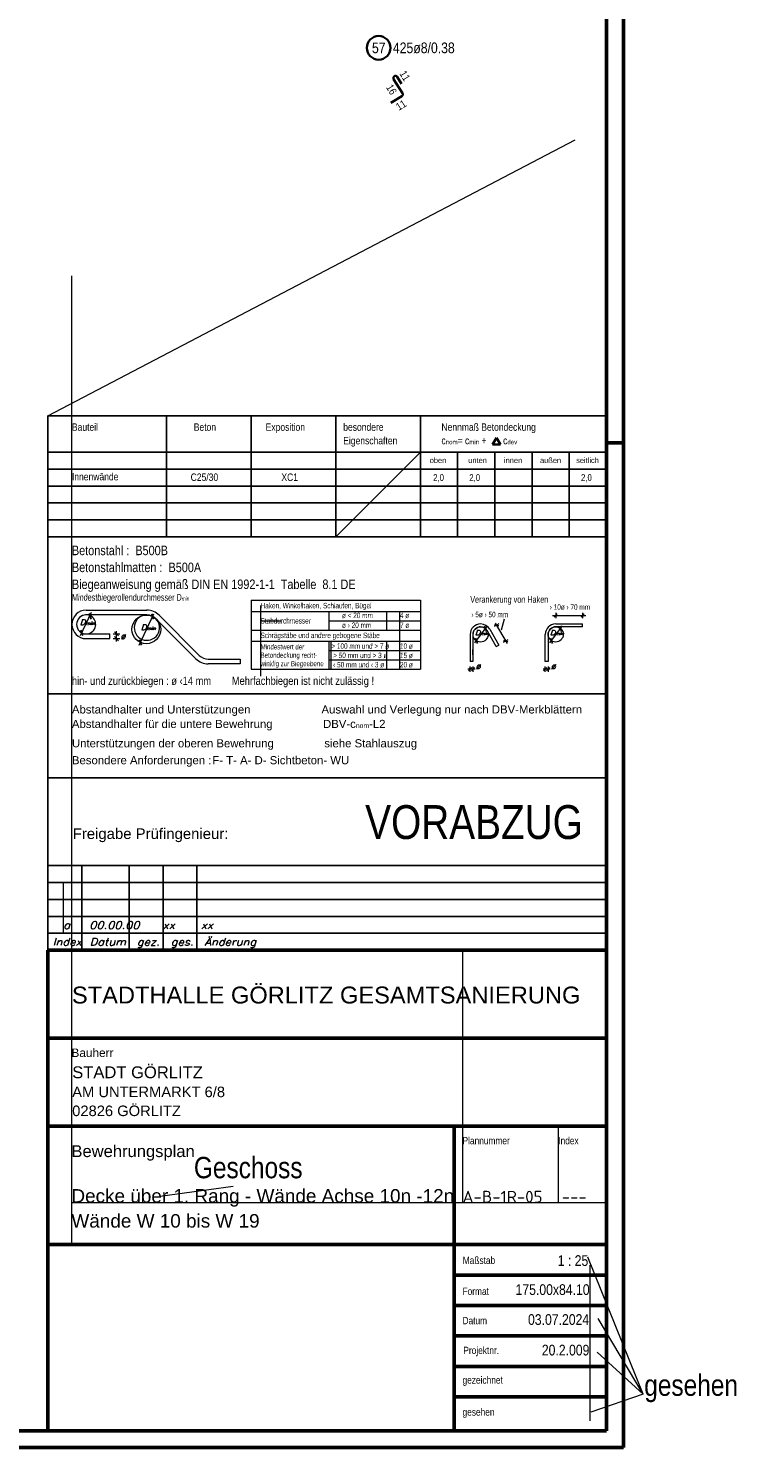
# Model space of a CAD drawing. Header units: millimetres. Extents: x -16 to 44.7, y 0 to 21.2.
# Tile 41 of 49: x 39.4 to 44.7, y 0 to 10.5. Entities that reach past the tile are written whole.
import ezdxf
from ezdxf.enums import TextEntityAlignment as Align

# ---------------------------------------------------------------- set-up
doc = ezdxf.new("R2010")
doc.units = ezdxf.units.MM
doc.styles.add('Arial', font='arial.ttf')
doc.styles.add('Arial Narrow', font='ARIALN.TTF')
doc.styles.add('isocp', font='isocp', dxfattribs={"width": 1.1})
doc.styles.add('Italic', font='Italic', dxfattribs={"width": 1.15})
doc.styles.add('msoutlook', font='msoutlook', dxfattribs={"width": 0.7, "oblique": 1.570796})

msp = doc.modelspace()

# ---------------------------------------------------------------- linework, layer by layer
at = {"color": 4, "linetype": 'Continuous', "lineweight": 50}
for p, q in [((43.75, 0), (43.75, 21.025)), ((43.625, 0.125), (43.625, 20.9)), ((43.75, 7.425), (43.625, 7.425)), ((39.5, 0.125), (39.5, 3.675)), ((39.5, 3.675), (43.625, 3.675)), ((43.625, 3.675), (43.625, 0.874998)), ((39.5, 3.025), (43.625, 3.025)), ((43.625, 2.5), (43.625, 2.375)), ((43.625, 2.375), (39.5, 2.375)), ((42.5, 2.375), (42.5, 0.125)), ((39.5, 1.5), (43.625, 1.5)), ((43.625, 1.275), (42.5, 1.275)), ((43.625, 1.05), (42.5, 1.05)), ((43.625, 0.874998), (43.625, 0.125)), ((43.625, 0.825), (42.5, 0.825)), ((43.625, 0.6), (42.5, 0.6)), ((43.625, 0.375), (42.5, 0.375)), ((0.5, 0.125), (43.625, 0.125)), ((43.625, 0.125), (39.5, 0.125)), ((0, 0), (43.75, 0))]:
    msp.add_line(p, q, dxfattribs=at)
at = {"color": 2, "linetype": 'Continuous', "lineweight": 35}
for p, q in [((42.052972, 10.111271), (42.117737, 10.006702)), ((42.111718, 10.077392), (42.080163, 10.128144)), ((42.112559, 9.984675), (42.032644, 9.935181)), ((42.782675, 7.412624), (42.811835, 7.460037)), ((42.811835, 7.460037), (42.840995, 7.412624)), ((42.840995, 7.412624), (42.782675, 7.412624))]:
    msp.add_line(p, q, dxfattribs=at)
at = {"color": 9, "linetype": 'Continuous', "lineweight": 0}
for p, q in [((39.5, 7.62394), (43.392784, 9.663061)), ((39.677374, 3.675), (39.677374, 8.657972)), ((41.625, 6.729534), (42.25, 7.354534)), ((41.069812, 6.222133), (41.069812, 6.178344)), ((41.069812, 6.178344), (41.069812, 6.040845)), ((41.069812, 6.109595), (41.220032, 6.109595)), ((42.099111, 5.752094), (42.099111, 6.178344)), ((41.069812, 6.040845), (41.069812, 5.698633)), ((41.592713, 5.752094), (41.592713, 5.958344)), ((39.612683, 4.175), (39.612683, 3.8)), ((39.677374, 1.5), (39.677374, 3.675)), ((42.561476, 3.675), (42.561476, 1.809992)), ((43.2684, 2.375), (43.2684, 1.809992)), ((40.867336, 1.928154), (40.330055, 1.855827)), ((39.67376, 1.809992), (43.625, 1.809992)), ((43.895274, 0.395894), (43.486448, 1.407274)), ((43.500917, 1.347878), (43.500917, 0.196686)), ((43.895274, 0.395894), (43.563625, 0.952785)), ((43.895274, 0.395894), (43.55505, 0.704103)), ((43.895274, 0.395894), (43.509209, 0.262769))]:
    msp.add_line(p, q, dxfattribs=at)
at = {"color": 3, "linetype": 'Continuous', "lineweight": 25}
for p, q in [((43.625, 7.62394), (43.625, 9.724149)), ((39.5, 6.729534), (39.5, 7.62394)), ((39.5, 7.62394), (43.625, 7.62394)), ((40.375, 7.62394), (40.375, 6.729534)), ((41, 7.62394), (41, 6.729534)), ((41.625, 7.62394), (41.625, 6.729534)), ((42.25, 7.62394), (42.25, 6.729534)), ((43.625, 7.62394), (43.625, 6.729534)), ((39.5, 7.354534), (43.625, 7.354534)), ((42.525, 7.354534), (42.525, 6.729534)), ((42.8, 7.354534), (42.8, 6.729534)), ((43.075, 7.354534), (43.075, 6.729534)), ((43.35, 7.354534), (43.35, 6.729534)), ((43.625, 7.354534), (43.625, 6.729534)), ((39.5, 7.229534), (43.625, 7.229534)), ((39.5, 7.104534), (43.625, 7.104534)), ((39.5, 6.979534), (43.625, 6.979534)), ((39.5, 6.854534), (43.625, 6.854534)), ((39.5, 6.729534), (39.5, 4.2325)), ((39.5, 6.729534), (43.625, 6.729534)), ((43.625, 4.2325), (43.625, 6.729534)), ((39.818356, 6.122062), (39.803844, 6.16193)), ((40.280743, 6.121627), (40.266232, 6.161495)), ((43.237474, 6.135493), (43.261474, 6.159493)), ((43.436437, 6.135493), (43.460437, 6.159493)), ((39.742755, 6.039348), (39.757266, 5.99948)), ((40.020728, 5.997101), (39.990729, 6.027101)), ((40.020728, 5.962101), (39.990729, 5.992101)), ((42.657697, 5.980251), (42.672209, 5.940384)), ((42.724194, 6.070193), (42.738704, 6.030325)), ((42.796672, 6.079964), (42.829406, 6.070994)), ((43.212091, 5.980251), (43.226602, 5.940384)), ((43.278588, 6.070193), (43.293098, 6.030325)), ((40.175647, 5.968969), (40.190157, 5.929102)), ((42.863227, 5.96316), (42.895961, 5.95419)), ((42.629778, 5.764094), (42.605778, 5.740095)), ((42.626778, 5.740095), (42.650777, 5.764094)), ((43.184171, 5.764094), (43.160171, 5.740095)), ((43.181171, 5.740095), (43.205171, 5.764094)), ((39.5, 5.569097), (43.625, 5.569097)), ((39.5, 4.949049), (43.625, 4.949049)), ((39.5, 3.675), (39.5, 4.3)), ((43.625, 4.3), (39.5, 4.3)), ((39.75, 3.675), (39.75, 4.3)), ((40.1, 3.675), (40.1, 4.3)), ((40.35, 3.675), (40.35, 4.3)), ((40.6, 3.675), (40.6, 4.3)), ((43.625, 3.675), (43.625, 4.3)), ((39.5, 4.175), (43.625, 4.175)), ((39.5, 4.05), (43.625, 4.05)), ((39.5, 3.925), (43.625, 3.925)), ((39.5, 3.8), (43.625, 3.8))]:
    msp.add_line(p, q, dxfattribs=at)
at = {"color": 5, "linetype": 'Continuous', "lineweight": 18}
for p, q in [((39.782686, 6.187101), (40.231124, 6.187101)), ((41, 6.260844), (41, 5.752094)), ((41, 6.260844), (42.25, 6.260844)), ((42.25, 6.260844), (42.25, 5.752094)), ((39.740499, 5.999928), (39.821167, 6.172922)), ((40.231124, 6.152101), (39.782686, 6.152101)), ((40.173998, 5.928206), (40.281991, 6.159797)), ((40.593375, 5.828683), (40.297415, 6.124642)), ((40.618124, 5.853431), (40.322163, 6.149391)), ((41, 6.178344), (42.25, 6.178344)), ((41.573675, 6.178344), (41.573675, 6.040845)), ((41.573675, 6.109595), (42.25, 6.109595)), ((42, 6.178344), (42, 6.040845)), ((42.830416, 6.085381), (42.795661, 6.065578)), ((42.803749, 6.091782), (42.889954, 5.940494)), ((42.849137, 6.042689), (42.871971, 6.123276)), ((43.227078, 6.147494), (43.472167, 6.147494)), ((43.249474, 6.167494), (43.249474, 6.127494)), ((43.249474, 6.085516), (43.448437, 6.085516)), ((43.448437, 6.167494), (43.448437, 6.127494)), ((43.448437, 6.064515), (43.448437, 6.085516)), ((39.782686, 6.012101), (39.957686, 6.012101)), ((39.782686, 5.977101), (39.957686, 5.977101)), ((39.957686, 5.977101), (39.957686, 6.012101)), ((39.980728, 6.012101), (40.030729, 6.012101)), ((39.980728, 5.977101), (40.030729, 5.977101)), ((40.005728, 5.957101), (40.005728, 6.032101)), ((41, 6.040845), (42.25, 6.040845)), ((42.61783, 6.008266), (42.61783, 5.809302)), ((42.63883, 6.008266), (42.63883, 5.809302)), ((42.652696, 5.945105), (42.745981, 6.071282)), ((42.810508, 5.91931), (42.743953, 6.036113)), ((42.762198, 6.04651), (42.828755, 5.929706)), ((43.172224, 5.809302), (43.172224, 6.008266)), ((43.193224, 6.008266), (43.193224, 5.809302)), ((43.207089, 5.945105), (43.300374, 6.071282)), ((43.448437, 6.064515), (43.249474, 6.064515)), ((41, 5.958344), (42.25, 5.958344)), ((41.573675, 5.958344), (41.573675, 5.752094)), ((41.573675, 5.889594), (42.25, 5.889594)), ((42, 5.958344), (42, 5.752094)), ((42.63883, 5.856291), (42.63883, 5.896291)), ((42.810508, 5.91931), (42.828755, 5.929706)), ((42.896971, 5.968577), (42.862217, 5.948773)), ((40.684415, 5.825973), (40.920252, 5.825973)), ((40.920252, 5.790973), (40.684415, 5.790973)), ((40.920252, 5.825973), (40.920252, 5.790973)), ((41.573675, 5.820844), (42.25, 5.820844)), ((42.617778, 5.732094), (42.617778, 5.772094)), ((42.63883, 5.809302), (42.61783, 5.809302)), ((42.638778, 5.772094), (42.638778, 5.732094)), ((43.172171, 5.732094), (43.172171, 5.772094)), ((43.193224, 5.809302), (43.172224, 5.809302)), ((43.193171, 5.772094), (43.193171, 5.732094)), ((41, 5.752094), (42.25, 5.752094)), ((42.654778, 5.752094), (42.601777, 5.752094)), ((43.209171, 5.752094), (43.156171, 5.752094))]:
    msp.add_line(p, q, dxfattribs=at)
at = {"color": 2, "linetype": 'Continuous', "lineweight": 35}
msp.add_circle((41.942507, 10.342254), 0.0875, dxfattribs=at)
at = {"color": 5, "linetype": 'Continuous', "lineweight": 18}
for centre, radius in [((40.226499, 6.045331), 0.10625), ((42.69508, 6.008266), 0.056035), ((43.249474, 6.008266), 0.056034)]:
    msp.add_circle(centre, radius, dxfattribs=at)
at = {"color": 2, "linetype": 'Continuous', "lineweight": 35}
for centre, start, end in [((42.066575, 10.119696), 31.8718268, 211.7718268), ((42.104134, 9.998278), 301.7718268, 31.7718268)]:
    msp.add_arc(centre, 0.016, start, end, dxfattribs=at)
at = {"color": 5, "linetype": 'Continuous', "lineweight": 18}
for centre, radius, start, end in [((39.782686, 6.082414), 0.105313, 90, 270), ((40.231124, 6.058351), 0.12875, 45, 90), ((39.782686, 6.082414), 0.070312, 90, 180), ((39.782686, 6.082414), 0.070312, 180, 270), ((39.782686, 6.082414), 0.070312, 270, 119.6747369), ((40.231124, 6.058351), 0.09375, 44.9997839, 90), ((42.69508, 6.008266), 0.07725, 90, 180), ((42.69508, 6.008266), 0.07725, 29.6747344, 90), ((43.249474, 6.008266), 0.07725, 90, 180), ((42.69508, 6.008266), 0.05625, 90, 180), ((42.69508, 6.008266), 0.05625, 29.674636, 90), ((43.249474, 6.008266), 0.05625, 90, 180), ((40.684415, 5.919723), 0.12875, 225, 270), ((40.684415, 5.919723), 0.09375, 225.0002161, 270)]:
    msp.add_arc(centre, radius, start, end, dxfattribs=at)
at = {"color": 9, "linetype": 'Continuous', "lineweight": 0}
msp.add_arc((40.231124, 6.058351), 0.09375, 90, 44.9997839, dxfattribs=at)

# ---------------------------------------------------------------- texts
at = {"color": 2, "lineweight": 35}
for s, height, style, p in [('Bauteil', 0.055, 'Arial Narrow', (39.677374, 7.512624)), ('Beton', 0.055, 'Arial Narrow', (40.577068, 7.512624)), ('Exposition', 0.055, 'Arial Narrow', (41.107904, 7.512624)), ('besondere', 0.055, 'Arial Narrow', (41.680642, 7.512624)), ('Nennmaß Betondeckung', 0.055, 'Arial Narrow', (42.405953, 7.512624)), ('Eigenschaften', 0.055, 'Arial Narrow', (41.680642, 7.412624)), ('Innenwände', 0.055, 'Arial Narrow', (39.677374, 7.146374)), ('C25/30', 0.055, 'Arial Narrow', (40.554001, 7.142296)), ('XC1', 0.055, 'Arial Narrow', (41.224016, 7.142296)), ('2,0', 0.05, 'Arial Narrow', (42.344828, 7.142296)), ('2,0', 0.05, 'Arial Narrow', (42.611565, 7.142296)), ('2,0', 0.05, 'Arial Narrow', (43.436565, 7.142296)), ('Betonstahl :  B500B', 0.07, 'Arial Narrow', (39.677374, 6.593776)), ('Betonstahlmatten :  B500A', 0.07, 'Arial Narrow', (39.677374, 6.468776)), ('Biegeanweisung gemäß DIN EN 1992-1-1  Tabelle  8.1 DE', 0.07, 'Arial Narrow', (39.677374, 6.343776)), ('hin- und zurückbiegen : ø ‹14 mm        Mehrfachbiegen ist nicht zulässig !', 0.06, 'Arial Narrow', (39.677374, 5.635731)), ('Abstandhalter und Unterstützungen', 0.06, 'Arial', (39.677374, 5.424051)), ('Auswahl und Verlegung nur nach DBV-Merkblättern', 0.06, 'Arial', (41.519988, 5.424049)), ('Unterstützungen der oberen Bewehrung                siehe Stahlauszug', 0.06, 'Arial', (39.677374, 5.174049)), ('Besondere Anforderungen :', 0.06, 'Arial', (39.677374, 5.049049)), ('STADTHALLE GÖRLITZ GESAMTSANIERUNG', 0.125, 'Arial', (39.677374, 3.281448)), ('STADT GÖRLITZ', 0.0875, 'Arial', (39.679552, 2.729385)), ('AM UNTERMARKT 6/8', 0.07775, 'Arial', (39.679552, 2.589434)), ('02826 GÖRLITZ', 0.07775, 'Arial', (39.679552, 2.449485)), ('Bewehrungsplan', 0.0875, 'Arial', (39.67376, 2.146617))]:
    msp.add_text(s, height=height, dxfattribs=dict(at, style=style)).set_placement(p)
at = {"color": 3, "lineweight": 25}
for s, height, style, p in [('oben', 0.04, 'Arial Narrow', (42.319466, 7.274621)), ('unten', 0.04, 'Arial Narrow', (42.604112, 7.274621)), ('innen', 0.04, 'Arial Narrow', (42.867562, 7.274621)), ('außen', 0.04, 'Arial Narrow', (43.134039, 7.274621)), ('seitlich', 0.04, 'Arial Narrow', (43.400517, 7.274621)), ('Bauherr', 0.0625, 'Arial', (39.67376, 2.886176)), ('Plannummer', 0.05375, 'Arial Narrow', (42.561477, 2.240984)), ('Index', 0.05375, 'Arial Narrow', (43.2684, 2.240984)), ('Maßstab', 0.05375, 'Arial Narrow', (42.563094, 1.356567)), ('Format', 0.05375, 'Arial Narrow', (42.561477, 1.127855)), ('Datum', 0.05375, 'Arial Narrow', (42.561477, 0.911543)), ('Projektnr.', 0.05375, 'Arial Narrow', (42.567594, 0.691464)), ('gezeichnet', 0.05375, 'Arial Narrow', (42.561477, 0.472537)), ('gesehen', 0.05375, 'Arial Narrow', (42.561477, 0.236185))]:
    msp.add_text(s, height=height, dxfattribs=dict(at, style=style)).set_placement(p)
at = {"color": 3, "lineweight": 25, "style": 'msoutlook', "oblique": 1.5707963, "width": 0.7}
for s, height, p in [('Verankerung von Haken', 0.05, (42.61783, 6.242052)), ('Haken, Winkelhaken, Schlaufen, Bügel', 0.0405, (41.069812, 6.200844)), ('Stabdurchmesser', 0.0405, (41.069812, 6.088758)), ('ø < 20 mm', 0.0405, (41.671221, 6.128669)), ('ø › 20 mm', 0.0405, (41.671221, 6.055781)), ('4 ø', 0.0405, (42.099111, 6.128669)), ('7 ø', 0.0405, (42.099112, 6.055781)), ('Schrägstäbe und andere gebogene Stäbe', 0.0405, (41.069812, 5.980959)), ('Mindestwert der', 0.03875, (41.069812, 5.897325)), ('Betondeckung recht-', 0.03875, (41.069812, 5.835325)), ('> 100 mm und > 7 ø', 0.0405, (41.592713, 5.901953)), (' > 50 mm und > 3 ø', 0.0405, (41.592713, 5.833202)), ('15 ø', 0.0405, (42.099111, 5.833202)), ('10 ø', 0.0405, (42.099112, 5.901953)), ('winklig zur Biegeebene', 0.03875, (41.069812, 5.773326)), (' ‹ 50 mm und ‹ 3 ø', 0.0405, (41.592713, 5.764452)), ('20 ø', 0.0405, (42.099111, 5.764452))]:
    msp.add_text(s, height=height, dxfattribs=at).set_placement(p)
for s, p in [('› 10ø › 70 mm', (43.205062, 6.210628)), ('› 5ø › 50 mm', (42.626604, 6.155436))]:
    msp.add_text(s, height=0.0405, dxfattribs=at).set_placement(p, align=Align.MIDDLE_LEFT)
at = {"color": 3, "lineweight": 25, "style": 'Italic', "width": 1.15}
for p in [(40.035459, 5.996778), (42.658404, 5.775566), (43.212797, 5.775566)]:
    msp.add_text('ø', height=0.0405, dxfattribs=at).set_placement(p, align=Align.MIDDLE_LEFT)
at = {"color": 9, "lineweight": 0}
for s, height, style, p in [('F- T- A- D- Sichtbeton- WU', 0.06, 'Arial', (40.714116, 5.049047)), ('VORABZUG', 0.25, 'Arial Narrow', (41.842982, 4.49681)), ('Freigabe Prüfingenieur:', 0.07875, 'Arial', (39.683312, 4.496811)), ('Geschoss', 0.1575, 'Arial Narrow', (40.57803, 1.990148)), ('gesehen', 0.1575, 'Arial Narrow', (43.903261, 0.382582))]:
    msp.add_text(s, height=height, dxfattribs=dict(at, style=style)).set_placement(p)
at = {"color": 9, "lineweight": 0, "style": 'Italic', "width": 1.15}
msp.add_text('a   00.00.00   xx    xx', height=0.05375, dxfattribs=at).set_placement((39.612683, 3.833658))
at = {"color": 3, "lineweight": 25, "width": 1.15}
for s, height, style, p in [('Änderung', 0.05375, 'Italic', (40.656112, 3.709957)), ('Index', 0.05375, 'Italic', (39.534472, 3.709957)), ('Datum', 0.05375, 'Italic', (39.808203, 3.709957)), ('gez.', 0.05375, 'Italic', (40.156112, 3.709957)), ('ges.', 0.05375, 'Italic', (40.406112, 3.709957)), ('A-B-1R-05', 0.0875, 'isocp', (42.561476, 1.809992)), ('---', 0.0875, 'isocp', (43.294174, 1.809992))]:
    msp.add_text(s, height=height, dxfattribs=dict(at, style=style)).set_placement(p)
at = {"color": 4, "lineweight": 50, "style": 'Arial'}
for s, p in [('Decke über 1. Rang - Wände Achse 10n -12n', (39.67376, 1.809992)), ('Wände W 10 bis W 19', (39.67376, 1.625492))]:
    msp.add_text(s, height=0.1, dxfattribs=at).set_placement(p)
at = {"color": 2, "lineweight": 35, "style": 'Arial Narrow'}
for s, p in [('1 : 25', (43.490026, 1.342467)), ('175.00x84.10', (43.499824, 1.128003)), ('03.07.2024', (43.496614, 0.907045)), ('20.2.009', (43.498323, 0.681153))]:
    msp.add_text(s, height=0.07875, dxfattribs=at).set_placement(p, align=Align.RIGHT)
at = {"color": 2, "lineweight": 35, "line_spacing_factor": 0.9}
for s, insert, char_height, attachment_point, style in [('57', (41.892894, 10.381629), 0.07875, 1, 'Arial Narrow'), ('425ø8/0.38', (42.047507, 10.381629), 0.07875, 1, 'Arial Narrow'), ('c{\\A1;\\H.6x;\\S^ nom;}= c{\\A1;\\H.6x;\\S^ min;} +       c{\\A1;\\H.6x;\\S^ dev;}', (42.405953, 7.412624), 0.055, 7, 'Arial Narrow'), ('Abstandhalter für die untere Bewehrung                DBV-c{\\A1;\\H.6x;\\S^ nom;}-L2', (39.677374, 5.29905), 0.06, 7, 'Arial')]:
    msp.add_mtext(s, dxfattribs=dict(at, insert=insert, char_height=char_height, attachment_point=attachment_point, style=style))
at = {"color": 3, "lineweight": 25, "char_height": 0.05625, "attachment_point": 1, "line_spacing_factor": 0.9, "style": 'Arial Narrow'}
for s, insert, rotation in [('16', (42.04228, 10.079846), 301.7718268), ('11', (42.141136, 10.181149), 301.8718268), ('11', (42.062439, 9.924227), 31.7718268)]:
    msp.add_mtext(s, dxfattribs=dict(at, insert=insert, rotation=rotation))
at = {"color": 3, "lineweight": 25, "line_spacing_factor": 0.9}
for s, insert, char_height, attachment_point, style in [('Mindestbiegerollendurchmesser D{\\A1;\\H.6x;\\S^ min;}', (39.677374, 6.242052), 0.05, 7, 'msoutlook'), ('D{\\A1;\\H.6x;\\S^ min;}', (39.789549, 6.11838), 0.0405, 2, 'Italic'), ('D{\\A1;\\H.6x;\\S^ min;}', (40.240118, 6.080533), 0.0405, 2, 'Italic'), ('D{\\A1;\\H.6x;\\S^ min;}', (42.703824, 6.039495), 0.0375, 2, 'Italic'), ('D{\\A1;\\H.6x;\\S^ min;}', (43.258093, 6.039495), 0.0375, 2, 'Italic')]:
    msp.add_mtext(s, dxfattribs=dict(at, insert=insert, char_height=char_height, attachment_point=attachment_point, style=style))

doc.saveas('drawing.dxf')
